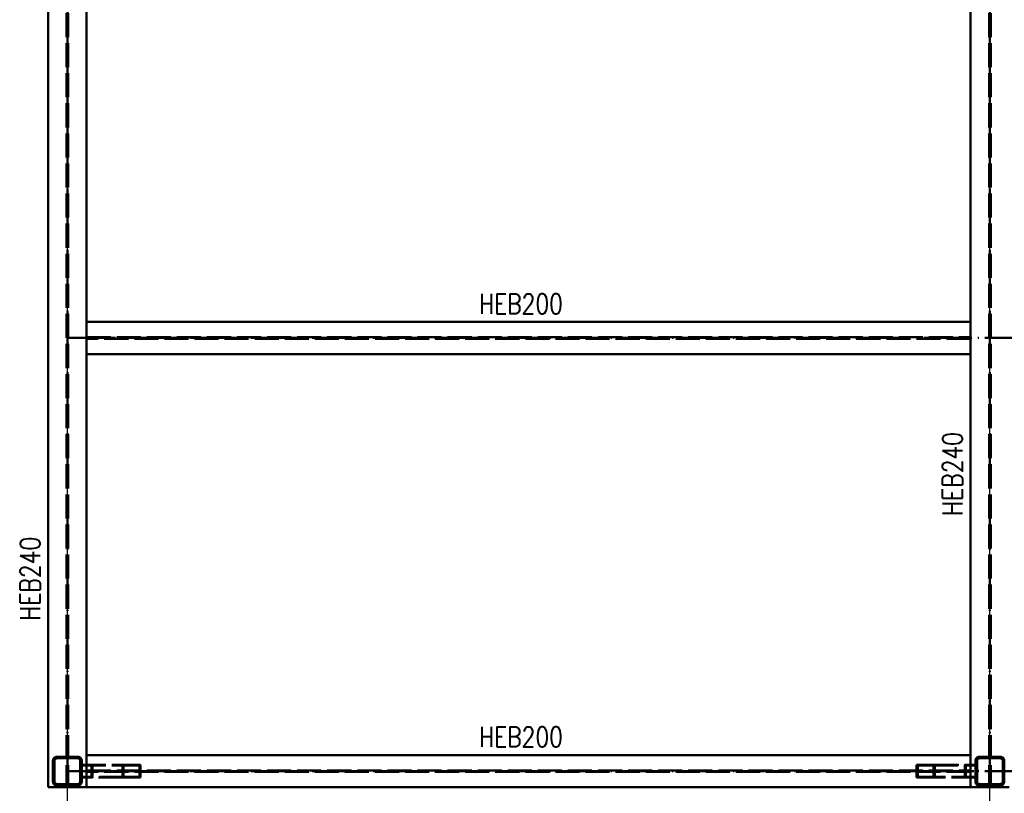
# Paper-space layout 'Layout1' of a CAD drawing. Extents: x -2 to 1033, y -36 to 596.
# Tile 35 of 126: x 353 to 475, y 102 to 198. Entities that reach past the tile are written whole.
import ezdxf

# ---------------------------------------------------------------- set-up
doc = ezdxf.new("R2010")
doc.units = 0
for name, pattern in [('ACAD_ISO02W100', [15, 12, -3]), ('ACAD_ISO04W100', [30.5, 24, -3, 0.5, -3]), ('HP_01_CER_B', [8, 5, -1, 1, -1])]:
    doc.linetypes.add(name, pattern=pattern)
for name, color, linetype, lineweight in [('SS_OSY_025', 7, 'HP_01_CER_B', 25), ('SS_PLOŠINA', 91, 'CONTINUOUS', 50), ('SS_POPIS_PROFILU', 13, 'CONTINUOUS', 25), ('SS_SLOUPY PLOŠINA', 177, 'CONTINUOUS', 50), ('SS_ZTUŽENÍ STĚNY', 203, 'CONTINUOUS', 50)]:
    doc.layers.add(name, color=color, linetype=linetype, lineweight=lineweight)
doc.styles.add('romans.shx', font='romans.shx', dxfattribs={"height": 5})

psp = doc.layouts.get("Layout1")

# ---------------------------------------------------------------- linework, layer by layer
at = {"layer": 'SS_OSY_025', "linetype": 'ACAD_ISO04W100', "ltscale": 0.25}
for p, q in [((358.5288, 54.1113), (358.5288, 254.2444)), ((473.5288, 54.1113), (473.5288, 254.2444))]:
    psp.add_line(p, q, dxfattribs=at)
at = {"layer": 'SS_PLOŠINA', "color": 3, "linetype": 'ACAD_ISO02W100', "ltscale": 0.25}
for p, q in [((358.4288, 236.3836), (358.4288, 102.3836)), ((358.6288, 236.3836), (358.6288, 102.3836)), ((473.4288, 236.3836), (473.4288, 102.3836)), ((473.6288, 236.3836), (473.6288, 102.3836)), ((360.9289, 158.4736), (471.1288, 158.4736)), ((471.1288, 158.2936), (360.9289, 158.2936)), ((360.9289, 104.4736), (471.1288, 104.4736)), ((471.1288, 104.2936), (360.9289, 104.2936))]:
    psp.add_line(p, q, dxfattribs=at)
at = {"layer": 'SS_PLOŠINA', "color": 7, "linetype": 'ACAD_ISO04W100', "ltscale": 0.25}
for p, q in [((358.5288, 102.3836), (358.5288, 236.3836)), ((473.5288, 102.3836), (473.5288, 236.3836)), ((358.5288, 158.3836), (473.5288, 158.3836)), ((473.5288, 158.3836), (588.5288, 158.3836)), ((358.5288, 104.3836), (473.5288, 104.3836)), ((473.5288, 104.3836), (588.5288, 104.3836))]:
    psp.add_line(p, q, dxfattribs=at)
at = {"layer": 'SS_PLOŠINA', "color": 1, "linetype": 'Continuous', "ltscale": 0.25}
for p, q in [((360.9288, 102.3836), (360.9288, 236.3236)), ((356.1288, 210.3836), (356.1288, 102.3836)), ((471.1288, 210.3836), (471.1288, 160.3836)), ((471.1288, 160.3836), (360.9289, 160.3836)), ((471.1288, 160.3836), (471.1288, 156.3836)), ((360.9289, 156.3836), (471.1288, 156.3836)), ((471.1288, 156.3836), (471.1288, 106.3836)), ((471.1288, 106.3836), (360.9289, 106.3836)), ((471.1288, 106.3836), (471.1288, 102.3836)), ((356.1288, 102.3836), (360.9288, 102.3836)), ((360.9289, 102.3836), (471.1288, 102.3836)), ((471.1288, 102.3836), (475.9288, 102.3836))]:
    psp.add_line(p, q, dxfattribs=at)
at = {"layer": 'SS_SLOUPY PLOŠINA', "color": 3, "linetype": 'ACAD_ISO02W100', "ltscale": 0.25}
for p, q in [((356.7288, 105.6836), (356.7288, 103.0836)), ((356.9288, 103.0836), (356.9288, 105.6836)), ((357.2288, 106.1836), (359.8288, 106.1836)), ((359.8288, 105.9836), (357.2288, 105.9836)), ((360.1288, 103.0836), (360.1288, 105.6836)), ((360.3288, 105.6836), (360.3288, 103.0836)), ((471.7288, 103.0836), (471.7288, 105.6836)), ((471.9288, 105.6836), (471.9288, 103.0836)), ((472.2288, 106.1836), (474.8288, 106.1836)), ((474.8288, 105.9836), (472.2288, 105.9836)), ((475.1288, 103.0836), (475.1288, 105.6836)), ((475.3288, 105.6836), (475.3288, 103.0836)), ((357.2288, 102.7836), (359.8288, 102.7836)), ((359.8288, 102.5836), (357.2288, 102.5836)), ((472.2288, 102.7836), (474.8288, 102.7836)), ((474.8288, 102.5836), (472.2288, 102.5836))]:
    psp.add_line(p, q, dxfattribs=at)
at = {"layer": 'SS_SLOUPY PLOŠINA', "color": 7, "linetype": 'ACAD_ISO04W100', "ltscale": 0.25}
for p, q in [((358.5288, 104.3836), (358.5288, 104.3836)), ((473.5288, 104.3836), (473.5288, 104.3836))]:
    psp.add_line(p, q, dxfattribs=at)
at = {"layer": 'SS_SLOUPY PLOŠINA', "color": 3, "linetype": 'ACAD_ISO02W100', "ltscale": 0.25}
for centre, start, end in [((357.2288, 105.6836), 90, 180), ((359.8288, 105.6836), 0, 90), ((472.2288, 105.6836), 90, 180), ((474.8288, 105.6836), 0, 90), ((357.2288, 103.0836), 180, 270), ((359.8288, 103.0836), 270, 0), ((472.2288, 103.0836), 180, 270), ((474.8288, 103.0836), 270, 0)]:
    psp.add_arc(centre, 0.5, start, end, dxfattribs=at)
at = {"layer": 'SS_SLOUPY PLOŠINA', "color": 3, "linetype": 'ACAD_ISO02W100', "ltscale": 0.25, "extrusion": (1.21266e-13, -5.023e-14, -1)}
psp.add_arc((-357.2288, 105.6836), 0.3, 0, 90, dxfattribs=at)
at = {"layer": 'SS_SLOUPY PLOŠINA', "color": 3, "linetype": 'ACAD_ISO02W100', "ltscale": 0.25, "extrusion": (-5.023e-14, -1.21266e-13, -1)}
psp.add_arc((-359.8288, 105.6836), 0.3, 90, 180, dxfattribs=at)
at = {"layer": 'SS_SLOUPY PLOŠINA', "color": 3, "linetype": 'ACAD_ISO02W100', "ltscale": 0.25, "extrusion": (2.42532e-13, -1.0046e-13, -1)}
psp.add_arc((-472.2288, 105.6836), 0.3, 0, 90, dxfattribs=at)
at = {"layer": 'SS_SLOUPY PLOŠINA', "color": 3, "linetype": 'ACAD_ISO02W100', "ltscale": 0.25, "extrusion": (-1.0046e-13, -2.42532e-13, -1)}
psp.add_arc((-474.8288, 105.6836), 0.3, 90, 180, dxfattribs=at)
at = {"layer": 'SS_SLOUPY PLOŠINA', "color": 3, "linetype": 'ACAD_ISO02W100', "ltscale": 0.25, "extrusion": (1.21266e-13, 5.023e-14, -1)}
psp.add_arc((-357.2288, 103.0836), 0.3, 270, 0, dxfattribs=at)
at = {"layer": 'SS_SLOUPY PLOŠINA', "color": 3, "linetype": 'ACAD_ISO02W100', "ltscale": 0.25, "extrusion": (-5.023e-14, 1.21266e-13, -1)}
psp.add_arc((-359.8288, 103.0836), 0.3, 180, 270, dxfattribs=at)
at = {"layer": 'SS_SLOUPY PLOŠINA', "color": 3, "linetype": 'ACAD_ISO02W100', "ltscale": 0.25, "extrusion": (2.42532e-13, 1.0046e-13, -1)}
psp.add_arc((-472.2288, 103.0836), 0.3, 270, 0, dxfattribs=at)
at = {"layer": 'SS_SLOUPY PLOŠINA', "color": 3, "linetype": 'ACAD_ISO02W100', "ltscale": 0.25, "extrusion": (-1.0046e-13, 2.42532e-13, -1)}
psp.add_arc((-474.8288, 103.0836), 0.3, 180, 270, dxfattribs=at)
at = {"layer": 'SS_ZTUŽENÍ STĚNY', "color": 3, "linetype": 'ACAD_ISO02W100', "ltscale": 0.25}
for p, q in [((360.3289, 105.1836), (365.3975, 105.1836)), ((360.3289, 105.0836), (365.5389, 105.0836)), ((361.5188, 105.0836), (361.5188, 103.6836)), ((361.6602, 105.1836), (361.6602, 103.5836)), ((365.3975, 105.1836), (367.6602, 105.1836)), ((365.3975, 103.5836), (365.3975, 105.1836)), ((365.5389, 105.0836), (367.5188, 105.0836)), ((365.5389, 103.6836), (365.5389, 105.0836)), ((367.5188, 103.6836), (367.5188, 105.0836)), ((367.6602, 103.5836), (367.6602, 105.1836)), ((464.3975, 105.1836), (466.6602, 105.1836)), ((464.3975, 105.1836), (464.3975, 103.5836)), ((464.5389, 105.0836), (466.5188, 105.0836)), ((464.5389, 105.0836), (464.5389, 103.6836)), ((466.5188, 105.0836), (471.7288, 105.0836)), ((466.5188, 105.0836), (466.5188, 103.6836)), ((466.6602, 105.1836), (471.7288, 105.1836)), ((466.6602, 105.1836), (466.6602, 103.5836)), ((470.3975, 103.5836), (470.3975, 105.1836)), ((470.5389, 103.6836), (470.5389, 105.0836)), ((365.5389, 103.6836), (360.3289, 103.6836)), ((360.9288, 103.5836), (360.3289, 103.5836)), ((365.3975, 103.5836), (360.9289, 103.5836)), ((367.5188, 103.5836), (365.3975, 103.5836)), ((367.5188, 103.6836), (365.5389, 103.6836)), ((367.6602, 103.5836), (367.5188, 103.5836)), ((466.6602, 103.5836), (464.3975, 103.5836)), ((466.5188, 103.6836), (464.5389, 103.6836)), ((471.7288, 103.6836), (466.5188, 103.6836)), ((471.7288, 103.5836), (466.6602, 103.5836))]:
    psp.add_line(p, q, dxfattribs=at)
at = {"layer": 'SS_ZTUŽENÍ STĚNY', "color": 7, "linetype": 'ACAD_ISO04W100', "ltscale": 0.25}
for p, q in [((360.5288, 104.3836), (370.5288, 104.3836)), ((461.5288, 104.3836), (471.5288, 104.3836))]:
    psp.add_line(p, q, dxfattribs=at)

# ---------------------------------------------------------------- texts
at = {"layer": 'SS_POPIS_PROFILU', "color": 13, "style": 'romans.shx', "width": 0.8}
for p in [(409.8372, 161.3836), (409.8372, 107.4046)]:
    psp.add_text('HEB200', height=2.5, dxfattribs=at).set_placement(p)
for p in [(470.1288, 136.204), (355.1288, 123.1344)]:
    psp.add_text('HEB240', height=2.5, rotation=90, dxfattribs=at).set_placement(p)

doc.saveas('drawing.dxf')
